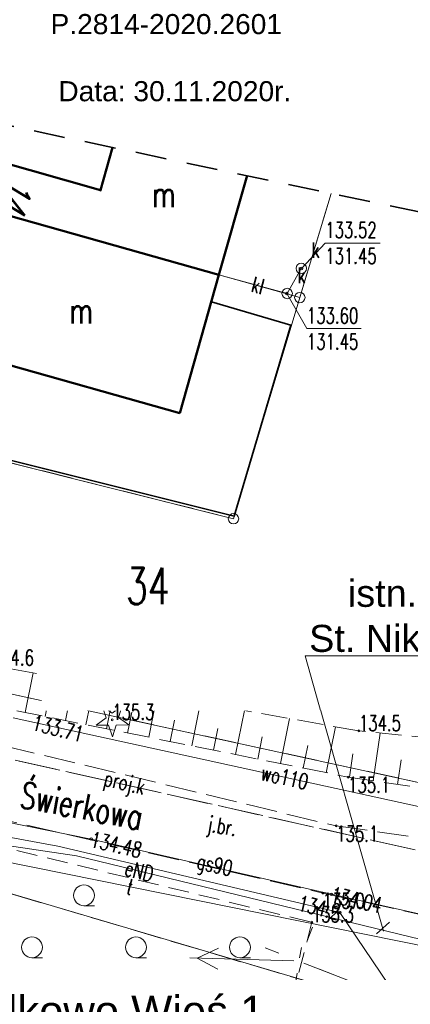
# Model space of a CAD drawing. Header units: metres. Extents: x 7471162 to 7473271, y 5962027 to 5964034.
# Tile 7 of 75: x 7471226 to 7471245, y 5963880 to 5963927. Entities that reach past the tile are written whole.
import ezdxf
from ezdxf.enums import TextEntityAlignment as Align

# ---------------------------------------------------------------- set-up
doc = ezdxf.new("R2010")
doc.units = ezdxf.units.M
doc.header["$MEASUREMENT"] = 0
for name, pattern in [('2_1', [0]), ('2_BUBZ02', [1.75, 1.25, -0.5]), ('2_BUBZ02G', [1.75, 1.25, -0.5]), ('2_KTJZ01', [2, 1.5, -0.5]), ('2_KTOK05_01', [7.5, 7.5]), ('2_PTTL', [1.5, 1, -0.5]), ('3_EGBB01', [0]), ('4', [2.5, 1.5, -1]), ('4_1', [0]), ('4_SUPB_P_01', [2.5, 2, -0.5]), ('4_SUPE_01', [0]), ('4_SUPG_01', [0]), ('4_SUPK_01', [0]), ('4_SUPK_P_01', [2.5, 2, -0.5]), ('4_SUPT_01', [0]), ('4_SUPW_01', [0]), ('4_SUSM05', [1.25, 0.5, -0.75]), ('GDE', [0]), ('GUK', [2, 1.5, -0.5])]:
    doc.linetypes.add(name, pattern=pattern)
doc.layers.get('0').update_dxf_attribs({"color": 250, "linetype": 'CONTINUOUS', "lineweight": 100})
for name, color, linetype, lineweight in [('111opisy', 7, 'CONTINUOUS', 25), ('BUBZ_L_1', 7, '2_BUBZ02', 18), ('Dzialki', 7, 'GDE', 18), ('EADTD_T_0_a', 214, 'CONTINUOUS', 25), ('EGBB_E_T_0', 7, 'CONTINUOUS', 25), ('EGBB_L_0', 34, '3_EGBB01', 50), ('Kontury', 90, 'GUK', 18), ('KTJZ_E_T_0', 7, 'CONTINUOUS', 15), ('KTJZ_L_0', 7, '2_KTJZ01', 18), ('KTOK_L_4', 7, '2_KTOK05_01', 35), ('KTUL_E_T_0', 7, 'CONTINUOUS', 25), ('LINIE_L_1', 90, '4', 35), ('Numery_dzialek', 7, 'CONTINUOUS', 18), ('OBOP_T_0', 3, 'CONTINUOUS', 18), ('PTTL_L_4', 7, '2_PTTL', 18), ('Punkty', 7, 'CONTINUOUS', 18), ('RTPW_T_0', 7, 'CONTINUOUS', 15), ('SUPE_E_T_3', 1, 'CONTINUOUS', 15), ('SUPE_L_2', 1, '4_SUPE_01', 18), ('SUPE_L_3', 1, '4_SUPE_01', 18), ('SUPG_E_T_2', 7, 'CONTINUOUS', 15), ('SUPG_L_2', 52, '4_SUPG_01', 18), ('SUPK_E_T_1', 34, 'CONTINUOUS', 15), ('SUPK_L_1', 34, '4_SUPK_01', 18), ('SUPP_E_T_4', 34, 'CONTINUOUS', 15), ('SUPP_L_4', 34, '4_SUPK_P_01', 18), ('SUPT_E_T_0', 30, 'CONTINUOUS', 15), ('SUPT_L_0', 30, '4_SUPT_01', 18), ('SUPW_E_T_0', 5, 'CONTINUOUS', 15), ('SUPW_L_0', 5, '4_SUPW_01', 18), ('SUSM_L_4', 7, '4_SUSM05', 18), ('SUSM_T_0', 7, 'CONTINUOUS', 18), ('SUTE_T_0', 1, 'CONTINUOUS', 18), ('SUTG_T_0', 52, 'CONTINUOUS', 18), ('SUTK_T_0', 34, 'CONTINUOUS', 18), ('SUTW_T_0', 5, 'CONTINUOUS', 18), ('SUUK_E_T_9', 34, 'CONTINUOUS', 15), ('SUUK_T_2', 34, 'CONTINUOUS', 18)]:
    doc.layers.add(name, color=color, linetype=linetype, lineweight=lineweight)
doc.layers.add('1300309-opisy', color=7, linetype='CONTINUOUS')
doc.styles.add('Opis', font='arial.ttf')
doc.styles.add('Siecioprojekt', font='ariali.ttf', dxfattribs={"height": 2.5})
doc.styles.get("Standard").update_dxf_attribs({"font": 'Simplex.SHX', "width": 0.75})

# ---------------------------------------------------------------- blocks, each defined once
blk = doc.blocks.new('GRT')
at = {"linetype": 'Continuous'}
blk.add_circle((0, 0), 0.25, dxfattribs=at)
blk = doc.blocks.new('GRO')
at = {"linetype": 'Continuous'}
blk.add_circle((0, 0), 0.045, dxfattribs=at)
blk = doc.blocks.new('2_OBOP01_01')
at = {"linetype": 'Continuous'}
for p, q in [((-0.3012, 0.09375), (-0.4937, 0.6621)), ((-0.4937, 0.6621), (-0.0039, 0.31545)), ((-0.0039, 0.31545), (0.4771, 0.67415)), ((0.4771, 0.67415), (0.2988, 0.1012)), ((-0.78225, -0.26495), (-0.3012, 0.09375)), ((0.2988, 0.1012), (0.7886, -0.24545)), ((-0.18225, -0.2575), (-0.78225, -0.26495)), ((0.01025, -0.82585), (-0.18225, -0.2575)), ((0.1886, -0.2529), (0.01025, -0.82585)), ((0.7886, -0.24545), (0.1886, -0.2529))]:
    blk.add_line(p, q, dxfattribs=at)
blk.add_circle((0, 0), 0.045, dxfattribs=at)
blk = doc.blocks.new('2_PTTL05')
at = {"linetype": 'Continuous'}
blk.add_line((0, -0.5), (0.5, -0.5), dxfattribs=at)
blk.add_circle((0, 0), 0.5, dxfattribs=at)
blk = doc.blocks.new('2_RTPW01')
at = {"linetype": 'Continuous'}
blk.add_circle((0, 0), 0.045, dxfattribs=at)
blk = doc.blocks.new('4_SUSM01_01')
at = {"linetype": 'Continuous'}
for p, q in [((-0.742, 0.742), (-1.237, 1.237)), ((0.742, 0.742), (1.237, 1.237)), ((-0.742, -0.742), (-1.237, -1.237)), ((0.742, -0.742), (1.237, -1.237))]:
    blk.add_line(p, q, dxfattribs=at)
blk = doc.blocks.new('4_SUPS01_05')
at = {"linetype": 'Continuous'}
blk.add_circle((0, 0), 0.0625, dxfattribs=at)
blk = doc.blocks.new('4_SUPS01_04')
at = {"linetype": 'Continuous'}
blk.add_circle((0, 0), 0.0625, dxfattribs=at)
blk = doc.blocks.new('4_SUUS15_05')
at = {"linetype": 'Continuous'}
blk.add_circle((0, 0), 0.25, dxfattribs=at)

msp = doc.modelspace()

# ---------------------------------------------------------------- linework, layer by layer
at = {"color": 0, "linetype": 'Continuous', "lineweight": 15}
msp.add_line((7471244.134, 5963883.975), (7471243.508, 5963883.403), dxfattribs=at)
at = {"layer": 'BUBZ_L_1', "linetype": '2_BUBZ02'}
for p, q in [((7471242.66, 5963893.17), (7471225.01, 5963896.32)), ((7471251.68, 5963892.26), (7471242.66, 5963893.17))]:
    msp.add_line(p, q, dxfattribs=at)
at = {"layer": 'BUBZ_L_1', "linetype": '2_1'}
for p, q in [((7471226.61, 5963894.056), (7471226.992, 5963895.966)), ((7471228.551, 5963893.668), (7471228.941, 5963895.618)), ((7471230.532, 5963893.272), (7471230.931, 5963895.263)), ((7471232.556, 5963892.867), (7471232.962, 5963894.901)), ((7471227.576, 5963893.863), (7471227.769, 5963894.828)), ((7471229.536, 5963893.471), (7471229.734, 5963894.456)), ((7471234.622, 5963892.454), (7471235.037, 5963894.53)), ((7471231.539, 5963893.07), (7471231.74, 5963894.077)), ((7471236.731, 5963892.032), (7471237.155, 5963894.152)), ((7471233.583, 5963892.661), (7471233.789, 5963893.689)), ((7471238.885, 5963891.601), (7471239.319, 5963893.766)), ((7471235.671, 5963892.244), (7471235.881, 5963893.293)), ((7471241.085, 5963891.161), (7471241.527, 5963893.372)), ((7471243.349, 5963890.772), (7471243.687, 5963893.066)), ((7471237.803, 5963891.817), (7471238.017, 5963892.889)), ((7471239.98, 5963891.382), (7471240.198, 5963892.476)), ((7471242.202, 5963890.941), (7471242.368, 5963892.067)), ((7471244.523, 5963890.599), (7471244.696, 5963891.773))]:
    msp.add_line(p, q, dxfattribs=at)
at = {"layer": 'BUBZ_L_1', "linetype": '2_BUBZ02G'}
for p, q in [((7471224.49, 5963894.48), (7471242.14, 5963890.95)), ((7471242.14, 5963890.95), (7471251.91, 5963889.51))]:
    msp.add_line(p, q, dxfattribs=at)
at = {"layer": 'Dzialki'}
for p, q in [((7471230.812, 5963921.244), (7471230.23, 5963919.19)), ((7471230.23, 5963919.19), (7471225.2, 5963920.62)), ((7471239.82, 5963914.02), (7471241.33, 5963919.034)), ((7471235.93, 5963915.11), (7471224.55, 5963918.32)), ((7471239.82, 5963914.02), (7471235.93, 5963915.11)), ((7471236.63, 5963903.38), (7471239.82, 5963914.02)), ((7471209.41, 5963910.21), (7471236.63, 5963903.38)), ((7471221.56, 5963895.9), (7471251.66, 5963889.36)), ((7471248.48, 5963878.66), (7471216.6, 5963888.1))]:
    msp.add_line(p, q, dxfattribs=at)
at = {"layer": 'EGBB_L_0', "linetype": '3_EGBB01'}
for p, q in [((7471230.234, 5963919.194), (7471230.814, 5963921.244)), ((7471225.204, 5963920.619), (7471230.234, 5963919.194)), ((7471237.28, 5963919.885), (7471235.933, 5963915.113)), ((7471224.55, 5963918.324), (7471235.933, 5963915.113)), ((7471235.933, 5963915.113), (7471234.052, 5963908.457)), ((7471234.052, 5963908.457), (7471222.683, 5963911.667))]:
    msp.add_line(p, q, dxfattribs=at)
at = {"layer": 'Kontury'}
for p, q in [((7471241.33, 5963919.034), (7471239.82, 5963914.02)), ((7471239.82, 5963914.02), (7471236.63, 5963903.38)), ((7471236.63, 5963903.38), (7471209.41, 5963910.21)), ((7471221.56, 5963895.9), (7471251.66, 5963889.36)), ((7471248.48, 5963878.66), (7471216.6, 5963888.1))]:
    msp.add_line(p, q, dxfattribs=at)
at = {"layer": 'KTJZ_L_0', "linetype": '2_KTJZ01'}
for p, q in [((7471223.65, 5963892.93), (7471241.57, 5963888.6)), ((7471222.8, 5963889.54), (7471240.92, 5963885.37)), ((7471241.57, 5963888.6), (7471246.76, 5963887.86)), ((7471240.92, 5963885.37), (7471245.89, 5963884.28))]:
    msp.add_line(p, q, dxfattribs=at)
at = {"layer": 'KTOK_L_4', "linetype": '2_KTOK05_01'}
for p, q in [((7471239.39, 5963912.7), (7471235.568, 5963913.821)), ((7471236.66, 5963903.51), (7471239.39, 5963912.7)), ((7471220.76, 5963907.48), (7471236.66, 5963903.51))]:
    msp.add_line(p, q, dxfattribs=at)
at = {"layer": 'LINIE_L_1', "linetype": '4'}
msp.add_line((7471209.914, 5963925.636), (7471251.295, 5963916.939), dxfattribs=at)
at = {"layer": 'PTTL_L_4', "linetype": '2_PTTL'}
for p, q in [((7471223.303, 5963888.119), (7471240.401, 5963883.969)), ((7471240.401, 5963883.969), (7471239.441, 5963880.26)), ((7471239.441, 5963880.26), (7471233.752, 5963875.05))]:
    msp.add_line(p, q, dxfattribs=at)
at = {"layer": 'SUPE_L_2', "linetype": '4_SUPE_01'}
for p, q in [((7471217.093, 5963889.669), (7471228.192, 5963887.619)), ((7471228.192, 5963887.619), (7471241.741, 5963884.439)), ((7471241.741, 5963884.439), (7471244.121, 5963880.92)), ((7471244.121, 5963880.92), (7471248.29, 5963879.49))]:
    msp.add_line(p, q, dxfattribs=at)
at = {"layer": 'SUPE_L_3', "linetype": '4_SUPE_01'}
for p, q in [((7471221.667, 5963888.276), (7471229.081, 5963887.164)), ((7471229.081, 5963887.164), (7471246.355, 5963882.961)), ((7471234.888, 5963882.241), (7471235.903, 5963882.711)), ((7471234.538, 5963882.251), (7471239.536, 5963882.102)), ((7471234.888, 5963882.241), (7471235.873, 5963881.711)), ((7471240.019, 5963882.004), (7471244.678, 5963880.188)), ((7471243.601, 5963881.144), (7471244.352, 5963880.315)), ((7471243.238, 5963880.212), (7471244.352, 5963880.315))]:
    msp.add_line(p, q, dxfattribs=at)
at = {"layer": 'SUPG_L_2', "linetype": '4_SUPG_01'}
for p, q in [((7471229.79, 5963887.97), (7471225.61, 5963888.81)), ((7471241.34, 5963885.31), (7471229.79, 5963887.97)), ((7471249.62, 5963883.44), (7471241.34, 5963885.31))]:
    msp.add_line(p, q, dxfattribs=at)
at = {"layer": 'SUPG_L_2', "linetype": '4_1'}
for p, q in [((7471229.79, 5963887.97), (7471225.61, 5963888.81)), ((7471241.34, 5963885.31), (7471229.79, 5963887.97)), ((7471249.62, 5963883.44), (7471241.34, 5963885.31))]:
    msp.add_line(p, q, dxfattribs=at)
at = {"layer": 'SUPK_L_1', "linetype": '4_SUPK_01'}
for p, q in [((7471239.891, 5963915.426), (7471239.211, 5963914.216)), ((7471239.211, 5963914.216), (7471235.933, 5963915.113))]:
    msp.add_line(p, q, dxfattribs=at)
at = {"layer": 'SUPK_L_1', "linetype": '4_1'}
for p, q in [((7471239.891, 5963915.426), (7471239.211, 5963914.216)), ((7471239.211, 5963914.216), (7471235.933, 5963915.113))]:
    msp.add_line(p, q, dxfattribs=at)
at = {"layer": 'SUPP_L_4', "linetype": '4_SUPK_P_01'}
msp.add_line((7471252.676, 5963885.812), (7471209.054, 5963895.592), dxfattribs=at)
at = {"layer": 'SUPP_L_4', "linetype": '4_SUPB_P_01'}
msp.add_line((7471209.054, 5963895.592), (7471252.676, 5963885.812), dxfattribs=at)
at = {"layer": 'SUPT_L_0', "linetype": '4_SUPT_01'}
msp.add_line((7471217.063, 5963888.619), (7471246.56, 5963882.659), dxfattribs=at)
at = {"layer": 'SUPW_L_0', "linetype": '4_SUPW_01'}
msp.add_line((7471251.75, 5963888.179), (7471226.042, 5963893.798), dxfattribs=at)
at = {"layer": 'SUPW_L_0', "linetype": '4_1'}
msp.add_line((7471251.75, 5963888.179), (7471226.042, 5963893.798), dxfattribs=at)
at = {"layer": 'SUSM_L_4', "linetype": '4_SUSM05'}
msp.add_line((7471239.611, 5963881.02), (7471239.961, 5963883.169), dxfattribs=at)
at = {"layer": 'SUTK_T_0', "linetype": 'Continuous'}
for p, q in [((7471239.9, 5963915.418), (7471241.042, 5963916.645)), ((7471241.042, 5963916.645), (7471243.675, 5963916.645)), ((7471239.199, 5963914.21), (7471240.157, 5963912.526)), ((7471240.157, 5963912.526), (7471242.763, 5963912.526))]:
    msp.add_line(p, q, dxfattribs=at)

# ---------------------------------------------------------------- block references
at = {"layer": 'OBOP_T_0'}
msp.add_blockref('2_OBOP01_01', (7471230.802, 5963893.708), dxfattribs=at)
at = {"layer": 'PTTL_L_4'}
for p in [(7471229.441, 5963885.26), (7471226.941, 5963882.76), (7471231.941, 5963882.76), (7471236.941, 5963882.76)]:
    msp.add_blockref('2_PTTL05', p, dxfattribs=at)
at = {"layer": 'Punkty'}
for name, p in [('GRO', (7471230.23, 5963919.19)), ('GRO', (7471235.93, 5963915.11)), ('GRT', (7471239.82, 5963914.02)), ('GRT', (7471236.63, 5963903.38))]:
    msp.add_blockref(name, p, dxfattribs=at)
at = {"layer": 'RTPW_T_0'}
for p in [(7471230.802, 5963893.708), (7471242.66, 5963893.17), (7471242.14, 5963890.95), (7471241.57, 5963888.6), (7471240.92, 5963885.37), (7471240.401, 5963883.969)]:
    msp.add_blockref('2_RTPW01', p, dxfattribs=at)
at = {"layer": 'SUSM_T_0', "rotation": 23.60747333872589}
msp.add_blockref('4_SUSM01_01', (7471239.786, 5963882.094), dxfattribs=at)
at = {"layer": 'SUTE_T_0'}
msp.add_blockref('4_SUPS01_05', (7471241.741, 5963884.439), dxfattribs=at)
at = {"layer": 'SUTG_T_0'}
for p in [(7471229.79, 5963887.97), (7471241.34, 5963885.31)]:
    msp.add_blockref('4_SUPS01_04', p, dxfattribs=at)
at = {"layer": 'SUTK_T_0'}
for p in [(7471239.9, 5963915.418), (7471239.199, 5963914.21)]:
    msp.add_blockref('4_SUPS01_05', p, dxfattribs=at)
at = {"layer": 'SUUK_T_2'}
for p in [(7471239.891, 5963915.426), (7471239.211, 5963914.216)]:
    msp.add_blockref('4_SUUS15_05', p, dxfattribs=at)

# ---------------------------------------------------------------- texts
at = {"layer": '111opisy', "color": 0, "insert": (7471227.835, 5963935.729), "char_height": 0.968, "width": 33.59038, "attachment_point": 1, "style": 'Opis'}
msp.add_mtext('Oświadczam, że treśc mapy, na której wykonano\\Pniniejszy projekt zgodna jest treścią mapy zasadniczej\\Ppoświadczonej przez organ prowadzący państwowy \\Pzasób geodezyjny i kartograficzny.\\PIdentyfikator ewid.materiału zasobu;\\PP.2814-2020.2601\\P\\P Data: 30.11.2020r.', dxfattribs=at)
at = {"layer": '1300309-opisy', "color": 1, "ltscale": 0.3, "insert": (7471267.699, 5963910.471), "char_height": 1.39, "width": 50.25548, "attachment_point": 2, "rotation": 0.0392, "style": 'Siecioprojekt', "bg_fill": 2}
msp.add_mtext('\\A1;{\\fArial|b1|i0|c238|p34;\\C0;istn. kabel do unieczynnienia}', dxfattribs=at)
at = {"layer": 'EADTD_T_0_a', "oblique": 15, "width": 0.7}
msp.add_text('14', height=1.25, rotation=253.8541, dxfattribs=at).set_placement((7471225.626, 5963919.113), align=Align.CENTER)
at = {"layer": 'EGBB_E_T_0', "width": 0.7}
for p in [(7471233.28, 5963918.999), (7471229.304, 5963913.39)]:
    msp.add_text('m', height=1.25, dxfattribs=at).set_placement(p, align=Align.MIDDLE)
at = {"layer": 'KTJZ_E_T_0', "width": 0.7}
msp.add_text('j.br.', height=0.75, rotation=350.12, dxfattribs=at).set_placement((7471236.074, 5963888.49), align=Align.MIDDLE)
at = {"layer": 'KTUL_E_T_0', "width": 0.7}
msp.add_text('Świerkowa', height=1.25, rotation=349.22, dxfattribs=at).set_placement((7471229.374, 5963889.763), align=Align.MIDDLE)
at = {"layer": 'Numery_dzialek', "width": 0.7}
msp.add_text('34', height=1.75, dxfattribs=at).set_placement((7471231.464, 5963901.012), align=Align.TOP_LEFT)
at = {"layer": 'RTPW_T_0', "width": 0.7}
for s, p in [('134.6', (7471225.01, 5963896.32)), ('135.3', (7471230.802, 5963893.708)), ('134.5', (7471242.66, 5963893.17)), ('135.3', (7471240.401, 5963883.969))]:
    msp.add_text(s, height=0.75, dxfattribs=at).set_placement(p)
for s, p in [('135.1', (7471242.14, 5963890.95)), ('135.1', (7471241.57, 5963888.6)), ('135.0', (7471240.92, 5963885.37))]:
    msp.add_text(s, height=0.75, dxfattribs=at).set_placement(p, align=Align.TOP_LEFT)
at = {"layer": 'SUPE_E_T_3', "width": 0.7}
msp.add_text('eND', height=0.75, rotation=346.3274, dxfattribs=at).set_placement((7471232.102, 5963886.429), align=Align.MIDDLE)
at = {"layer": 'SUPG_E_T_2', "width": 0.7}
msp.add_text('gs90', height=0.75, rotation=347.0307, dxfattribs=at).set_placement((7471235.703, 5963886.608), align=Align.MIDDLE)
at = {"layer": 'SUPK_E_T_1', "width": 0.7}
msp.add_text('kl', height=0.75, rotation=344.6958, dxfattribs=at).set_placement((7471237.805, 5963914.601), align=Align.MIDDLE)
at = {"layer": 'SUPP_E_T_4', "width": 0.7}
msp.add_text('proj.k', height=0.75, rotation=347.1061, dxfattribs=at).set_placement((7471231.377, 5963890.587), align=Align.MIDDLE)
at = {"layer": 'SUPT_E_T_0', "width": 0.7}
msp.add_text('t', height=0.75, rotation=343.3991, dxfattribs=at).set_placement((7471231.664, 5963885.669), align=Align.MIDDLE)
at = {"layer": 'SUPW_E_T_0', "width": 0.7}
msp.add_text('wo110', height=0.75, rotation=347.6693, dxfattribs=at).set_placement((7471239.094, 5963890.945), align=Align.MIDDLE)
at = {"layer": 'SUTE_T_0', "width": 0.7}
msp.add_text('134.2', height=0.75, rotation=346.7925, dxfattribs=at).set_placement((7471241.741, 5963884.439), align=Align.MIDDLE_RIGHT)
at = {"layer": 'SUTG_T_0', "width": 0.7}
for s, rotation, p in [('134.48', 347.0307, (7471229.79, 5963887.97)), ('134.04', 347.2735, (7471241.34, 5963885.31))]:
    msp.add_text(s, height=0.75, rotation=rotation, dxfattribs=at).set_placement(p, align=Align.MIDDLE_LEFT)
at = {"layer": 'SUTK_T_0', "width": 0.7}
for s, p in [('133.52', (7471241.042, 5963917.645)), ('131.45', (7471241.042, 5963916.395)), ('133.60', (7471240.157, 5963913.526)), ('131.45', (7471240.157, 5963912.276))]:
    msp.add_text(s, height=0.75, dxfattribs=at).set_placement(p, align=Align.TOP_LEFT)
at = {"layer": 'SUTW_T_0', "width": 0.7}
msp.add_text('133.71', height=0.75, rotation=346.1748, dxfattribs=at).set_placement((7471226.996, 5963893.59), align=Align.MIDDLE_LEFT)
at = {"layer": 'SUUK_E_T_9', "width": 0.7}
for p in [(7471240.391, 5963915.926), (7471239.711, 5963914.716)]:
    msp.add_text('k', height=0.75, dxfattribs=at).set_placement(p)

# ---------------------------------------------------------------- next in the draw order: texts
at = {"layer": '1300309-opisy', "color": 1, "ltscale": 0.3, "width": 50.25548, "attachment_point": 2, "rotation": 0.0392, "style": 'Siecioprojekt', "bg_fill": 2}
for s, insert, char_height in [('\\A1;{\\fArial|b0|i0|c238|p34;\\C0;istn. kabel YAKY4x120mm²\\PSt. Nikielkowo Wieś 1- ZK dz.49\\P }', (7471253.182, 5963900.448), 1.3), ('\\A1;{\\fArial|b0|i0|c238|p34;\\C0;ST. Nikielkowo Wieś 1\\PO-0651}', (7471227.694, 5963880.427), 1.5)]:
    msp.add_mtext(s, dxfattribs=dict(at, insert=insert, char_height=char_height))

# ---------------------------------------------------------------- next in the draw order: linework, layer by layer
at = {"color": 0, "linetype": 'Continuous', "lineweight": 15}
for q in [(7471262.821, 5963896.778), (7471243.848, 5963883.54)]:
    msp.add_line((7471240.071, 5963896.778), q, dxfattribs=at)

doc.saveas('drawing.dxf')
